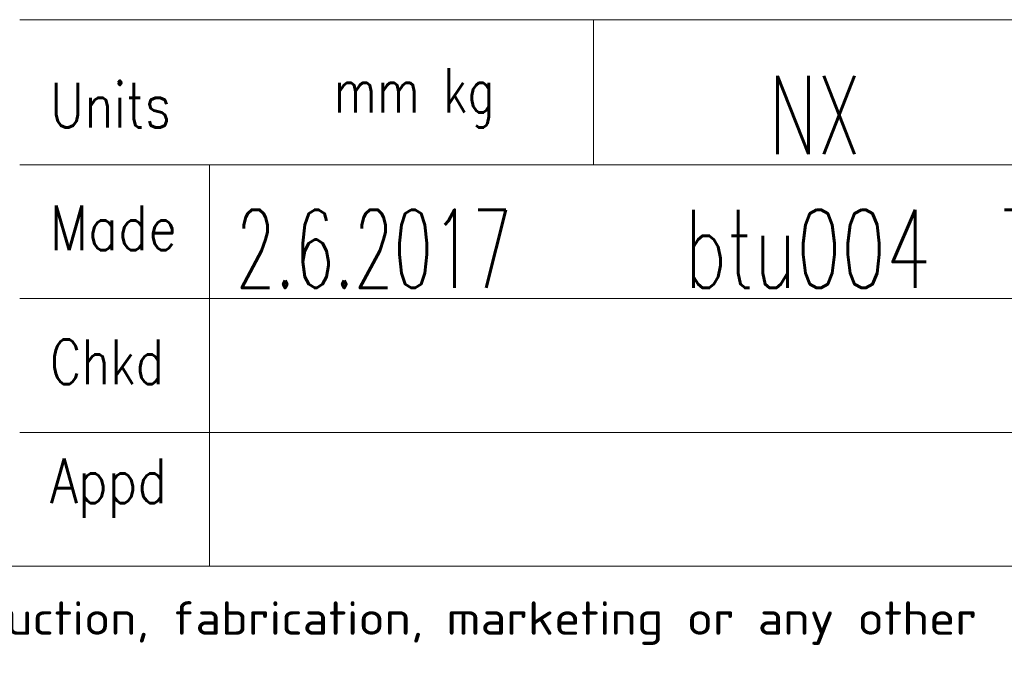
# Model space of a CAD drawing. Header units: inches. Extents: x 0 to 29700, y -16 to 21000.
# Tile 137 of 212: x 20200 to 22405, y 48 to 1475. Entities that reach past the tile are written whole.
import ezdxf

# ---------------------------------------------------------------- set-up
doc = ezdxf.new("R2010")
doc.units = ezdxf.units.IN
doc.layers.add('210', color=7, linetype='Continuous', true_color=0xffffff)
doc.styles.add('iso-1', font='isocp.shx')
doc.styles.add('latin_extended', font='simplex.shx')

msp = doc.modelspace()

# ---------------------------------------------------------------- linework, layer by layer
at = {"layer": '210', "color": 7, "linetype": 'Continuous', "lineweight": 13}
for p, q in [((20200.02, 1475.002), (24649.764, 1475.002)), ((21485.02, 1475.002), (21485.02, 1150.002)), ((20200.02, 1150.002), (29450.02, 1150.002)), ((20625.034, 1150.002), (20625.032, 250)), ((20200.023, 849.999), (23500.023, 849.999)), ((20200.023, 550.001), (23500.023, 550.001))]:
    msp.add_line(p, q, dxfattribs=at)
at = {"layer": '210', "color": 7, "linetype": 'Continuous', "lineweight": 18}
msp.add_line((250, 250), (29450, 250), dxfattribs=at)

# ---------------------------------------------------------------- texts
at = {"layer": '210', "color": 3, "linetype": 'Continuous', "lineweight": 18, "char_height": 175, "attachment_point": 7, "line_spacing_factor": 0.963855, "style": 'latin_extended'}
for s, insert in [('\\W0.6563;NX', (21877.736, 1173.93)), ('\\W0.6681;btu004  Tuori', (21689.197, 873.928)), ('\\W0.5881;2.6.2017', (20684.307, 873.928))]:
    msp.add_mtext(s, dxfattribs=dict(at, insert=insert))
at = {"layer": '210', "color": 211, "linetype": 'Continuous', "lineweight": 18, "char_height": 100, "attachment_point": 7, "line_spacing_factor": 0.963855, "style": 'latin_extended'}
for s, insert in [('\\W0.8114;Units', (20267.82, 1233.318)), ('\\W0.7504;mm kg', (20903.731, 1233.318)), ('\\W0.8292;Made', (20267.819, 958.317)), ('\\W0.7846;Chkd', (20267.818, 658.316)), ('\\W0.8158;Appd', (20267.818, 358.317))]:
    msp.add_mtext(s, dxfattribs=dict(at, insert=insert))
at = {"layer": '210', "color": 211, "linetype": 'Continuous', "lineweight": 13, "insert": (9212.46, 73.823), "char_height": 75, "attachment_point": 7, "line_spacing_factor": 0.963855, "style": 'iso-1'}
msp.add_mtext('\\W1.2083;Copyright Wärtsilä. All rights reserved. By taking possession of the drawing the recipient recognizes and honours these rights. Neither the whole nor any part of this drawing may be used in any way for construction, fabrication, marketing or any other', dxfattribs=at)

doc.saveas('drawing.dxf')
